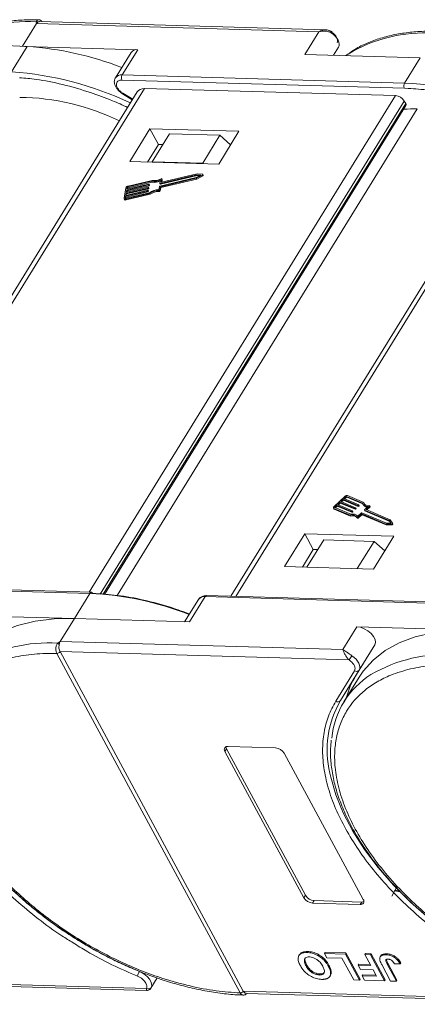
# Model space of a CAD drawing. Header units: millimetres. Extents: x 2552 to 4022, y 535 to 1568.
# Tile 33 of 47: x 3597 to 3636, y 1287 to 1382. Entities that reach past the tile are written whole.
import ezdxf

# ---------------------------------------------------------------- set-up
doc = ezdxf.new("R2010")
doc.units = ezdxf.units.MM

msp = doc.modelspace()

# ---------------------------------------------------------------- linework, layer by layer
at = {"color": 7, "linetype": 'Continuous', "lineweight": 15}
for p, q in [((3597.699, 1379.233), (3599.046, 1381.418)), ((3599.046, 1381.418), (3599.018, 1381.592)), ((3599.046, 1381.418), (3626.233, 1380.637)), ((3626.893, 1380.823), (3599.338, 1381.615)), ((3626.233, 1380.637), (3624.884, 1378.448)), ((3586.936, 1379.758), (3598.145, 1379.212)), ((3598.145, 1379.212), (3596.646, 1376.779)), ((3608.786, 1378.91), (3597.92, 1379.223)), ((3608.138, 1378.639), (3606.638, 1376.206)), ((3607.287, 1376.478), (3608.786, 1378.91)), ((3627.642, 1378.368), (3628.118, 1379.14)), ((3628.118, 1379.14), (3627.643, 1378.368)), ((3624.884, 1378.448), (3635.973, 1378.129)), ((3635.973, 1378.129), (3634.474, 1375.696)), ((3607.273, 1375.983), (3634.46, 1375.201)), ((3634.474, 1375.696), (3607.287, 1376.478)), ((3608.732, 1374.843), (3579.468, 1327.371)), ((3579.941, 1327.357), (3609.421, 1375.178)), ((3609.421, 1375.178), (3633.604, 1374.483)), ((3634.46, 1375.201), (3634.821, 1375.172)), ((3633.604, 1374.483), (3604.125, 1326.662)), ((3605.183, 1326.492), (3634.447, 1373.964)), ((3607.328, 1374.658), (3608.263, 1374.081)), ((3608.297, 1374.136), (3607.362, 1374.712)), ((3618.218, 1326.257), (3647.698, 1374.078)), ((3634.583, 1373.712), (3634.447, 1373.964)), ((3605.46, 1326.47), (3634.583, 1373.712)), ((3605.575, 1326.461), (3634.595, 1373.537)), ((3606.813, 1326.362), (3635.698, 1373.219)), ((3647.009, 1373.742), (3617.745, 1326.271)), ((3609.961, 1371.301), (3608.012, 1368.138)), ((3618.531, 1371.054), (3609.961, 1371.301)), ((3609.961, 1371.301), (3610.776, 1369.792)), ((3616.581, 1367.892), (3618.531, 1371.054)), ((3611.834, 1370.801), (3610.184, 1368.125)), ((3616.69, 1370.662), (3611.834, 1370.801)), ((3615.04, 1367.986), (3616.69, 1370.662)), ((3616.69, 1370.662), (3617.727, 1369.751)), ((3610.776, 1369.792), (3609.726, 1368.089)), ((3611.204, 1369.779), (3610.776, 1369.792)), ((3608.012, 1368.138), (3616.581, 1367.892)), ((3610.184, 1368.125), (3610.18, 1368.076)), ((3615.04, 1367.986), (3610.184, 1368.125)), ((3615.098, 1367.935), (3615.04, 1367.986)), ((3607.834, 1365.693), (3610.111, 1366.233)), ((3610.163, 1366.326), (3607.85, 1365.777)), ((3610.111, 1366.233), (3610.151, 1366.157)), ((3614.413, 1366.606), (3610.899, 1365.774)), ((3610.981, 1366.367), (3610.92, 1366.041)), ((3610.946, 1366.027), (3614.459, 1366.86)), ((3610.971, 1365.71), (3614.421, 1366.528)), ((3610.986, 1365.952), (3614.5, 1366.784)), ((3611.011, 1365.635), (3614.461, 1366.452)), ((3611.053, 1366.153), (3611.109, 1366.459)), ((3614.499, 1366.95), (3611.078, 1366.139)), ((3611.106, 1366.146), (3611.15, 1366.383)), ((3611.148, 1366.4), (3611.107, 1366.475)), ((3611.109, 1366.459), (3611.15, 1366.383)), ((3614.848, 1366.831), (3614.413, 1366.606)), ((3614.421, 1366.528), (3615.013, 1366.833)), ((3614.461, 1366.452), (3614.421, 1366.528)), ((3614.459, 1366.86), (3614.848, 1366.831)), ((3614.459, 1366.86), (3614.5, 1366.784)), ((3614.461, 1366.452), (3615.053, 1366.757)), ((3615.027, 1366.91), (3614.499, 1366.95)), ((3614.5, 1366.784), (3614.725, 1366.767)), ((3615.013, 1366.833), (3615.053, 1366.757)), ((3615.094, 1366.821), (3615.053, 1366.896)), ((3607.651, 1365.609), (3607.464, 1364.597)), ((3607.612, 1364.793), (3609.726, 1365.294)), ((3609.741, 1365.379), (3607.627, 1364.878)), ((3607.666, 1365.089), (3609.78, 1365.59)), ((3609.796, 1365.674), (3607.682, 1365.173)), ((3607.682, 1365.173), (3607.721, 1365.384)), ((3607.707, 1365.013), (3609.821, 1365.514)), ((3607.721, 1365.384), (3609.835, 1365.885)), ((3607.721, 1365.384), (3607.762, 1365.309)), ((3609.851, 1365.969), (3607.737, 1365.468)), ((3607.737, 1365.468), (3607.768, 1365.637)), ((3607.739, 1365.187), (3607.762, 1365.309)), ((3607.762, 1365.309), (3609.876, 1365.809)), ((3607.809, 1365.562), (3607.768, 1365.637)), ((3607.794, 1365.482), (3607.809, 1365.562)), ((3607.834, 1365.693), (3607.875, 1365.618)), ((3607.875, 1365.618), (3610.151, 1366.157)), ((3609.726, 1365.294), (3609.767, 1365.219)), ((3609.759, 1365.322), (3609.767, 1365.364)), ((3609.759, 1365.322), (3609.8, 1365.247)), ((3609.806, 1365.297), (3609.766, 1365.373)), ((3609.767, 1365.364), (3609.807, 1365.289)), ((3609.78, 1365.59), (3609.821, 1365.514)), ((3609.8, 1365.247), (3609.807, 1365.289)), ((3609.814, 1365.618), (3609.821, 1365.66)), ((3609.814, 1365.618), (3609.854, 1365.542)), ((3609.861, 1365.593), (3609.82, 1365.668)), ((3609.821, 1365.66), (3609.862, 1365.584)), ((3609.835, 1365.885), (3609.876, 1365.809)), ((3609.854, 1365.542), (3609.862, 1365.584)), ((3609.868, 1365.913), (3609.876, 1365.955)), ((3609.868, 1365.913), (3609.909, 1365.837)), ((3609.916, 1365.888), (3609.875, 1365.963)), ((3609.876, 1365.955), (3609.917, 1365.88)), ((3609.909, 1365.837), (3609.917, 1365.88)), ((3610.866, 1365.746), (3610.805, 1365.42)), ((3610.82, 1365.326), (3610.86, 1365.251)), ((3610.91, 1365.384), (3610.971, 1365.71)), ((3610.951, 1365.308), (3610.91, 1365.384)), ((3610.921, 1366.033), (3610.962, 1365.957)), ((3610.946, 1366.027), (3610.986, 1365.952)), ((3610.951, 1365.308), (3611.011, 1365.635)), ((3611.011, 1365.635), (3610.971, 1365.71)), ((3611.06, 1366.14), (3611.053, 1366.153)), ((3607.47, 1364.547), (3607.511, 1364.472)), ((3607.58, 1364.625), (3607.612, 1364.793)), ((3607.58, 1364.625), (3607.595, 1364.597)), ((3607.612, 1364.793), (3607.652, 1364.718)), ((3607.615, 1364.512), (3609.928, 1365.06)), ((3607.656, 1364.436), (3607.615, 1364.512)), ((3607.627, 1364.878), (3607.666, 1365.089)), ((3607.63, 1364.596), (3607.652, 1364.718)), ((3609.908, 1365.136), (3607.631, 1364.596)), ((3607.652, 1364.718), (3609.767, 1365.219)), ((3607.656, 1364.436), (3609.969, 1364.984)), ((3607.666, 1365.089), (3607.707, 1365.013)), ((3607.684, 1364.891), (3607.707, 1365.013)), ((3609.969, 1364.984), (3609.928, 1365.06)), ((3628.726, 1335.896), (3627.68, 1334.908)), ((3630.432, 1335.238), (3628.888, 1335.887)), ((3628.888, 1335.887), (3628.929, 1335.812)), ((3630.544, 1335.31), (3628.975, 1335.969)), ((3627.934, 1335.039), (3627.759, 1334.875)), ((3627.8, 1334.799), (3627.974, 1334.964)), ((3629.367, 1334.436), (3627.934, 1335.039)), ((3627.974, 1334.964), (3627.934, 1335.039)), ((3627.974, 1334.964), (3629.408, 1334.361)), ((3628.239, 1335.328), (3628.021, 1335.122)), ((3628.021, 1335.122), (3629.454, 1334.519)), ((3628.104, 1335.087), (3628.279, 1335.252)), ((3629.672, 1334.725), (3628.239, 1335.328)), ((3628.279, 1335.252), (3628.239, 1335.328)), ((3628.279, 1335.252), (3629.713, 1334.649)), ((3628.544, 1335.616), (3628.326, 1335.41)), ((3628.326, 1335.41), (3629.759, 1334.807)), ((3628.409, 1335.375), (3628.584, 1335.54)), ((3629.977, 1335.013), (3628.544, 1335.616)), ((3628.584, 1335.54), (3628.544, 1335.616)), ((3628.584, 1335.54), (3630.018, 1334.937)), ((3628.805, 1335.863), (3628.631, 1335.698)), ((3628.631, 1335.698), (3630.064, 1335.095)), ((3628.714, 1335.663), (3628.846, 1335.787)), ((3628.846, 1335.787), (3628.805, 1335.863)), ((3628.929, 1335.812), (3630.456, 1335.17)), ((3630.018, 1334.937), (3629.977, 1335.013)), ((3630.062, 1335.066), (3630.019, 1335.025)), ((3630.06, 1334.95), (3630.019, 1335.025)), ((3630.06, 1334.95), (3630.103, 1334.991)), ((3630.103, 1334.991), (3630.062, 1335.066)), ((3630.111, 1335.014), (3630.071, 1335.09)), ((3630.466, 1335.15), (3630.506, 1335.075)), ((3630.585, 1335.234), (3630.544, 1335.31)), ((3630.601, 1335.174), (3630.585, 1335.234)), ((3630.762, 1334.623), (3631.099, 1334.942)), ((3631.099, 1334.942), (3631.14, 1334.866)), ((3631.156, 1334.913), (3631.116, 1334.989)), ((3627.63, 1334.767), (3627.671, 1334.692)), ((3627.668, 1334.735), (3629.237, 1334.075)), ((3627.709, 1334.659), (3627.668, 1334.735)), ((3627.709, 1334.659), (3629.277, 1333.999)), ((3627.755, 1334.817), (3629.299, 1334.168)), ((3627.759, 1334.875), (3627.8, 1334.799)), ((3629.277, 1333.999), (3629.237, 1334.075)), ((3629.408, 1334.361), (3629.367, 1334.436)), ((3629.452, 1334.49), (3629.409, 1334.449)), ((3629.409, 1334.449), (3629.45, 1334.373)), ((3629.45, 1334.373), (3629.493, 1334.414)), ((3629.493, 1334.414), (3629.452, 1334.49)), ((3629.501, 1334.438), (3629.461, 1334.513)), ((3629.713, 1334.649), (3629.672, 1334.725)), ((3629.757, 1334.778), (3629.714, 1334.737)), ((3629.755, 1334.661), (3629.714, 1334.737)), ((3629.755, 1334.661), (3629.798, 1334.703)), ((3629.798, 1334.703), (3629.757, 1334.778)), ((3629.806, 1334.726), (3629.766, 1334.801)), ((3629.976, 1333.988), (3630.313, 1334.307)), ((3629.989, 1333.893), (3630.304, 1334.191)), ((3630.03, 1333.818), (3630.345, 1334.116)), ((3630.345, 1334.116), (3630.304, 1334.191)), ((3630.346, 1334.203), (3632.666, 1333.228)), ((3630.387, 1334.128), (3630.346, 1334.203)), ((3630.354, 1334.319), (3632.737, 1333.317)), ((3630.387, 1334.128), (3632.707, 1333.152)), ((3630.609, 1334.571), (3630.65, 1334.496)), ((3632.998, 1333.564), (3630.616, 1334.566)), ((3630.656, 1334.49), (3630.616, 1334.566)), ((3630.618, 1334.595), (3630.954, 1334.913)), ((3630.656, 1334.49), (3633.039, 1333.488)), ((3633.102, 1333.639), (3630.762, 1334.623)), ((3630.845, 1334.588), (3631.14, 1334.866)), ((3629.893, 1333.879), (3629.934, 1333.804)), ((3630.03, 1333.818), (3629.989, 1333.893)), ((3632.666, 1333.228), (3633.223, 1333.236)), ((3632.707, 1333.152), (3632.666, 1333.228)), ((3632.707, 1333.152), (3633.264, 1333.16)), ((3632.737, 1333.317), (3633.147, 1333.323)), ((3633.147, 1333.323), (3632.998, 1333.564)), ((3633.039, 1333.488), (3632.998, 1333.564)), ((3633.039, 1333.488), (3633.141, 1333.323)), ((3633.304, 1333.312), (3633.102, 1333.639)), ((3633.223, 1333.236), (3633.264, 1333.16)), ((3633.345, 1333.235), (3633.304, 1333.311)), ((3624.875, 1332.301), (3622.925, 1329.138)), ((3633.444, 1332.054), (3624.875, 1332.301)), ((3624.875, 1332.301), (3625.689, 1330.792)), ((3626.687, 1331.704), (3625.068, 1329.077)), ((3626.687, 1331.704), (3631.543, 1331.564)), ((3629.924, 1328.937), (3631.543, 1331.564)), ((3631.495, 1328.892), (3633.444, 1332.054)), ((3631.543, 1331.564), (3632.58, 1330.653)), ((3624.639, 1329.089), (3625.689, 1330.792)), ((3625.689, 1330.792), (3626.117, 1330.779)), ((3622.925, 1329.138), (3631.495, 1328.892)), ((3604.328, 1326.656), (3577.141, 1327.438)), ((3576.995, 1327.34), (3604.182, 1326.558)), ((3604.182, 1326.558), (3602.683, 1324.125)), ((3614.623, 1325.968), (3613.299, 1323.82)), ((3613.773, 1323.807), (3615.272, 1326.239)), ((3615.272, 1326.239), (3642.459, 1325.458)), ((3642.605, 1325.556), (3615.418, 1326.338)), ((3602.683, 1324.125), (3591.593, 1324.444)), ((3601.333, 1321.936), (3602.683, 1324.125)), ((3602.683, 1324.125), (3613.773, 1323.807)), ((3629.87, 1323.344), (3628.52, 1321.155)), ((3640.96, 1323.025), (3629.87, 1323.344)), ((3601.095, 1321.769), (3601.333, 1321.936)), ((3628.52, 1321.155), (3601.333, 1321.936)), ((3601, 1320.781), (3600.999, 1320.783)), ((3618.642, 1288.086), (3601, 1320.781)), ((3601.305, 1320.947), (3629.13, 1320.147)), ((3601.305, 1320.946), (3618.947, 1288.251)), ((3631.604, 1321.603), (3629.792, 1318.662)), ((3630.105, 1319.171), (3631.604, 1321.603)), ((3627.844, 1316.17), (3629.657, 1319.111)), ((3628.292, 1316.23), (3630.105, 1319.171)), ((3628.292, 1316.23), (3629.792, 1318.662)), ((3630.09, 1318.479), (3628.636, 1316.12)), ((3617.331, 1311.572), (3617.181, 1311.329)), ((3624.78, 1297.244), (3617.181, 1311.329)), ((3617.331, 1311.572), (3624.93, 1297.487)), ((3617.48, 1311.815), (3622.051, 1311.684)), ((3622.894, 1311.164), (3630.493, 1297.08)), ((3633.995, 1297.89), (3633.564, 1297.986)), ((3624.93, 1297.487), (3624.78, 1297.244)), ((3634.036, 1297.815), (3633.533, 1297.926)), ((3625.773, 1296.968), (3625.623, 1296.725)), ((3630.194, 1296.593), (3625.623, 1296.725)), ((3625.773, 1296.968), (3630.343, 1296.836)), ((3630.343, 1296.836), (3630.194, 1296.593)), ((3624.36, 1291.771), (3624.3, 1291.674)), ((3625.148, 1292.065), (3625.088, 1291.968)), ((3626.757, 1291.888), (3626.817, 1291.986)), ((3626.757, 1291.888), (3626.984, 1291.469)), ((3628.772, 1291.83), (3626.757, 1291.888)), ((3626.817, 1291.986), (3628.832, 1291.928)), ((3626.984, 1291.469), (3628.448, 1291.427)), ((3628.448, 1291.427), (3629.579, 1289.331)), ((3628.832, 1291.928), (3628.772, 1291.83)), ((3630.129, 1289.315), (3628.772, 1291.83)), ((3628.832, 1291.928), (3630.189, 1289.413)), ((3630.639, 1291.777), (3630.699, 1291.874)), ((3630.639, 1291.777), (3631.213, 1290.713)), ((3631.189, 1291.761), (3630.639, 1291.777)), ((3630.699, 1291.874), (3631.249, 1291.858)), ((3631.249, 1291.858), (3631.189, 1291.761)), ((3632.546, 1289.246), (3631.189, 1291.761)), ((3631.249, 1291.858), (3632.606, 1289.343)), ((3632.18, 1291.643), (3632.12, 1291.546)), ((3632.766, 1291.846), (3632.706, 1291.749)), ((3625.047, 1290.79), (3624.987, 1290.693)), ((3627.135, 1290.654), (3627.195, 1290.752)), ((3630.005, 1290.747), (3630.065, 1290.845)), ((3630.005, 1290.747), (3630.231, 1290.328)), ((3631.213, 1290.713), (3630.005, 1290.747)), ((3630.065, 1290.845), (3631.159, 1290.813)), ((3632.276, 1290.814), (3633.132, 1289.229)), ((3632.803, 1290.841), (3632.863, 1290.938)), ((3633.681, 1289.213), (3632.803, 1290.841)), ((3632.863, 1290.938), (3633.741, 1289.31)), ((3633.509, 1290.869), (3634.041, 1290.885)), ((3634.041, 1290.885), (3634.101, 1290.983)), ((3610.06, 1288.547), (3610.661, 1289.521)), ((3626.255, 1289.808), (3626.315, 1289.905)), ((3627.273, 1289.678), (3627.333, 1289.776)), ((3627.412, 1290.116), (3627.352, 1290.019)), ((3630.231, 1290.328), (3631.44, 1290.293)), ((3630.379, 1289.721), (3630.439, 1289.818)), ((3630.379, 1289.721), (3630.605, 1289.302)), ((3631.77, 1289.681), (3630.379, 1289.721)), ((3630.439, 1289.818), (3631.716, 1289.781)), ((3631.44, 1290.293), (3631.77, 1289.681)), ((3609.629, 1288.518), (3580.67, 1289.35)), ((3580.95, 1289.137), (3609.638, 1288.313)), ((3629.579, 1289.331), (3630.129, 1289.315)), ((3630.129, 1289.315), (3630.189, 1289.413)), ((3630.605, 1289.302), (3632.546, 1289.246)), ((3632.546, 1289.246), (3632.606, 1289.343)), ((3633.132, 1289.229), (3633.681, 1289.213)), ((3633.741, 1289.31), (3633.681, 1289.213)), ((3618.642, 1288.085), (3618.642, 1288.086)), ((3618.947, 1288.251), (3618.947, 1288.25)), ((3647.906, 1287.418), (3618.947, 1288.25)), ((3619.227, 1288.037), (3647.915, 1287.212))]:
    msp.add_line(p, q, dxfattribs=at)
at = {"color": 7, "linetype": 'Continuous', "lineweight": 15, "flags": 128}
for points in [[(3628.118, 1379.14), (3628.176, 1379.282), (3628.19, 1379.446), (3628.159, 1379.625), (3628.083, 1379.813), (3627.966, 1380.004), (3627.812, 1380.189), (3627.627, 1380.364), (3627.416, 1380.52)], [(3629.057, 1378.492), (3629.021, 1378.469), (3628.826, 1378.334)], [(3607.362, 1374.712), (3607.344, 1374.683), (3607.333, 1374.665), (3607.328, 1374.658), (3607.328, 1374.658)], [(3611.033, 1366.477), (3611.047, 1366.483), (3611.062, 1366.488), (3611.076, 1366.489), (3611.089, 1366.488), (3611.099, 1366.484), (3611.106, 1366.477), (3611.109, 1366.469), (3611.109, 1366.459)], [(3611.15, 1366.383), (3611.15, 1366.393), (3611.148, 1366.4)], [(3615.027, 1366.91), (3615.04, 1366.907), (3615.05, 1366.901), (3615.055, 1366.891), (3615.055, 1366.88), (3615.051, 1366.867), (3615.041, 1366.854), (3615.028, 1366.842), (3615.013, 1366.833)], [(3615.053, 1366.757), (3615.069, 1366.767), (3615.082, 1366.779), (3615.091, 1366.792), (3615.096, 1366.804), (3615.096, 1366.816), (3615.094, 1366.821)], [(3609.767, 1365.364), (3609.767, 1365.368), (3609.766, 1365.372), (3609.764, 1365.375), (3609.761, 1365.377), (3609.757, 1365.379), (3609.752, 1365.38), (3609.747, 1365.38), (3609.741, 1365.379)], [(3609.821, 1365.66), (3609.822, 1365.664), (3609.821, 1365.667), (3609.819, 1365.67), (3609.816, 1365.673), (3609.812, 1365.674), (3609.807, 1365.675), (3609.802, 1365.675), (3609.796, 1365.674)], [(3609.876, 1365.955), (3609.876, 1365.959), (3609.875, 1365.963), (3609.873, 1365.966), (3609.87, 1365.968), (3609.866, 1365.97), (3609.862, 1365.97), (3609.856, 1365.97), (3609.851, 1365.969)], [(3610.92, 1366.041), (3610.92, 1366.037), (3610.921, 1366.034), (3610.923, 1366.031), (3610.926, 1366.028), (3610.93, 1366.027), (3610.935, 1366.026), (3610.94, 1366.026), (3610.946, 1366.027)], [(3611.078, 1366.139), (3611.072, 1366.138), (3611.067, 1366.138), (3611.062, 1366.139), (3611.058, 1366.14), (3611.055, 1366.143), (3611.053, 1366.146), (3611.052, 1366.149), (3611.053, 1366.153)], [(3607.615, 1364.512), (3607.582, 1364.506), (3607.55, 1364.506), (3607.522, 1364.51), (3607.498, 1364.52), (3607.48, 1364.534), (3607.468, 1364.552), (3607.463, 1364.573), (3607.464, 1364.597)], [(3607.631, 1364.596), (3607.62, 1364.594), (3607.609, 1364.594), (3607.6, 1364.596), (3607.592, 1364.599), (3607.586, 1364.603), (3607.582, 1364.609), (3607.58, 1364.617), (3607.58, 1364.625)], [(3630.064, 1335.095), (3630.068, 1335.093), (3630.07, 1335.09), (3630.072, 1335.087), (3630.072, 1335.083), (3630.071, 1335.079), (3630.069, 1335.075), (3630.066, 1335.07), (3630.062, 1335.066)], [(3631.082, 1335.003), (3631.095, 1335.002), (3631.105, 1334.998), (3631.113, 1334.992), (3631.117, 1334.984), (3631.118, 1334.974), (3631.115, 1334.964), (3631.109, 1334.952), (3631.099, 1334.942)], [(3627.668, 1334.735), (3627.648, 1334.747), (3627.633, 1334.763), (3627.624, 1334.783), (3627.623, 1334.806), (3627.628, 1334.831), (3627.639, 1334.857), (3627.657, 1334.883), (3627.68, 1334.908)], [(3627.759, 1334.875), (3627.752, 1334.866), (3627.746, 1334.858), (3627.742, 1334.849), (3627.74, 1334.841), (3627.741, 1334.833), (3627.744, 1334.826), (3627.748, 1334.821), (3627.755, 1334.817)], [(3629.454, 1334.519), (3629.458, 1334.517), (3629.46, 1334.514), (3629.462, 1334.511), (3629.462, 1334.507), (3629.461, 1334.503), (3629.459, 1334.498), (3629.456, 1334.494), (3629.452, 1334.49)], [(3629.759, 1334.807), (3629.763, 1334.805), (3629.765, 1334.802), (3629.767, 1334.799), (3629.767, 1334.795), (3629.766, 1334.791), (3629.764, 1334.787), (3629.761, 1334.782), (3629.757, 1334.778)], [(3630.616, 1334.566), (3630.612, 1334.568), (3630.61, 1334.571), (3630.608, 1334.574), (3630.608, 1334.578), (3630.609, 1334.582), (3630.611, 1334.586), (3630.614, 1334.591), (3630.618, 1334.595)], [(3631.14, 1334.866), (3631.149, 1334.877), (3631.156, 1334.888), (3631.159, 1334.899), (3631.158, 1334.909), (3631.156, 1334.913)], [(3629.989, 1333.893), (3629.977, 1333.883), (3629.963, 1333.875), (3629.949, 1333.869), (3629.934, 1333.866), (3629.92, 1333.866), (3629.908, 1333.868), (3629.899, 1333.873), (3629.893, 1333.88)], [(3629.934, 1333.804), (3629.94, 1333.797), (3629.949, 1333.792), (3629.961, 1333.79), (3629.975, 1333.791), (3629.989, 1333.794), (3630.004, 1333.8), (3630.018, 1333.808), (3630.03, 1333.818)], [(3633.304, 1333.312), (3633.307, 1333.301), (3633.305, 1333.289), (3633.298, 1333.276), (3633.288, 1333.264), (3633.273, 1333.252), (3633.257, 1333.244), (3633.24, 1333.238), (3633.223, 1333.236)], [(3633.264, 1333.16), (3633.281, 1333.163), (3633.298, 1333.168), (3633.314, 1333.177), (3633.328, 1333.188), (3633.339, 1333.201), (3633.346, 1333.214), (3633.347, 1333.226), (3633.345, 1333.235)], [(3591.814, 1319.58), (3592.212, 1320.165), (3593.17, 1321.23), (3594.332, 1322.143), (3595.685, 1322.892), (3597.214, 1323.471), (3598.902, 1323.872), (3600.732, 1324.091), (3602.683, 1324.125)], [(3631.604, 1321.603), (3631.676, 1321.835), (3631.639, 1322.109), (3631.496, 1322.404), (3631.26, 1322.692), (3630.951, 1322.951), (3630.596, 1323.156), (3630.225, 1323.291), (3629.87, 1323.344)], [(3630.09, 1318.479), (3630.489, 1319.065), (3631.447, 1320.13), (3632.609, 1321.042), (3633.961, 1321.792), (3635.49, 1322.37), (3637.179, 1322.771), (3639.009, 1322.99), (3640.96, 1323.025)], [(3629.403, 1320.551), (3629.614, 1320.395), (3629.799, 1320.22), (3629.953, 1320.035), (3630.07, 1319.844), (3630.146, 1319.656), (3630.177, 1319.477), (3630.163, 1319.313), (3630.105, 1319.171)], [(3608.947, 1290.147), (3606.751, 1291.125), (3604.592, 1292.247), (3602.493, 1293.503), (3600.477, 1294.878), (3598.564, 1296.359), (3596.774, 1297.929), (3595.127, 1299.572), (3593.641, 1301.271), (3592.33, 1303.008), (3591.208, 1304.764), (3590.288, 1306.52), (3589.579, 1308.259), (3589.089, 1309.962), (3589.009, 1310.343)], [(3647.224, 1289.047), (3645.028, 1290.024), (3642.869, 1291.147), (3640.77, 1292.402), (3638.754, 1293.778), (3636.84, 1295.258), (3635.051, 1296.829), (3633.404, 1298.472), (3631.918, 1300.171), (3630.607, 1301.907), (3629.485, 1303.663), (3628.565, 1305.42), (3627.856, 1307.159), (3627.366, 1308.862), (3627.286, 1309.243)], [(3633.687, 1298.243), (3633.582, 1298.022), (3633.237, 1297.401)], [(3608.947, 1290.147), (3609.226, 1290.011), (3609.487, 1289.838), (3609.717, 1289.637), (3609.905, 1289.418), (3610.04, 1289.193), (3610.117, 1288.972), (3610.131, 1288.767), (3610.082, 1288.587)]]:
    msp.add_lwpolyline(points, dxfattribs=at)
at = {"color": 7, "linetype": 'Continuous', "lineweight": 15}
for centre, radius, start, end in [((3598.083, 1367.473), 14.15, 86.21226, 121.07297), ((3599.115, 1381.302), 0.306, 69.74741, 108.5156), ((3626.888, 1380.896), 0.647, 324.5742, 337.63278), ((3636.36, 1366.373), 14.15, 86.21226, 121.07297), ((3596.213, 1348.984), 30.29, 68.63829, 86.34175), ((3608.69, 1378.229), 0.688, 81.96358, 143.42725), ((3594.397, 1344.893), 31.965, 64.65808, 85.9657), ((3607.191, 1375.795), 0.69, 82.00241, 143.0234), ((3607.757, 1376.217), 0.538, 150.95613, 205.74517), ((3634.944, 1375.435), 0.538, 150.95613, 205.74517), ((3632.825, 1344.272), 31.467, 64.53337, 86.99672), ((3597.207, 1351.918), 22.403, 64.03209, 89.45086), ((3633.525, 1373.41), 1.076, 30.95613, 85.74517), ((3636.639, 1312.731), 60.495, 90.89067, 92.14196), ((3634.441, 1373.614), 0.173, 333.36398, 34.64949), ((3610.354, 1367.536), 1.326, 259.41771, 298.19154), ((3610.394, 1367.437), 1.302, 259.26079, 295.83746), ((3610.409, 1367.488), 1.188, 258.0397, 301.68332), ((3607.897, 1365.52), 0.262, 100.47925, 160.04254), ((3607.85, 1365.607), 0.0872, 100.47925, 160.04254), ((3607.891, 1365.532), 0.0872, 100.47925, 160.04254), ((3609.718, 1365.337), 0.0436, 280.47925, 340.04254), ((3609.773, 1365.632), 0.0436, 280.47925, 340.04254), ((3609.796, 1365.292), 0.0121, 347.28267, 27.51386), ((3609.813, 1365.557), 0.0436, 280.47925, 340.04254), ((3609.827, 1365.928), 0.0436, 280.47925, 340.04254), ((3609.85, 1365.587), 0.0121, 347.28267, 27.51386), ((3609.868, 1365.852), 0.0436, 280.47925, 340.04254), ((3610.823, 1363.804), 1.616, 90.62184, 124.50109), ((3609.905, 1365.882), 0.0121, 347.28267, 27.51386), ((3610.747, 1363.945), 1.383, 86.96732, 126.27921), ((3610.826, 1365.415), 0.0895, 265.73675, 339.43857), ((3610.867, 1365.34), 0.0895, 265.73675, 339.43857), ((3610.907, 1365.731), 0.0436, 100.47925, 160.04254), ((3610.978, 1365.971), 0.021, 219.90183, 292.51357), ((3607.608, 1364.553), 0.126, 219.90183, 292.51357), ((3609.759, 1365.262), 0.0436, 280.47925, 340.04254), ((3610.787, 1363.87), 1.383, 86.96732, 126.27921), ((3628.915, 1335.715), 0.262, 76.65876, 136.22204), ((3628.868, 1335.802), 0.0872, 76.65876, 136.22204), ((3628.909, 1335.727), 0.0872, 76.65876, 136.22204), ((3629.987, 1335.055), 0.0436, 256.65876, 316.22204), ((3630.028, 1334.98), 0.0436, 256.65876, 316.22204), ((3630.091, 1335.008), 0.021, 304.18773, 16.79947), ((3630.899, 1335.407), 0.497, 199.88446, 276.34019), ((3630.921, 1335.336), 0.49, 212.19031, 265.68863), ((3630.981, 1335.451), 0.459, 197.87163, 282.66726), ((3627.734, 1334.727), 0.0725, 209.18743, 249.41863), ((3629.429, 1333.519), 0.588, 37.86047, 109.03364), ((3629.469, 1333.443), 0.588, 37.86047, 109.03364), ((3629.484, 1333.499), 0.693, 44.85727, 105.46591), ((3629.377, 1334.479), 0.0436, 256.65876, 316.22204), ((3629.418, 1334.403), 0.0436, 256.65876, 316.22204), ((3629.481, 1334.432), 0.021, 304.18773, 16.79947), ((3629.682, 1334.767), 0.0436, 256.65876, 316.22204), ((3629.723, 1334.692), 0.0436, 256.65876, 316.22204), ((3629.786, 1334.72), 0.021, 304.18773, 16.79947), ((3630.336, 1334.161), 0.0436, 76.65876, 136.22204), ((3630.344, 1334.276), 0.0436, 76.65876, 136.22204), ((3630.377, 1334.085), 0.0436, 76.65876, 136.22204), ((3630.66, 1334.502), 0.0121, 209.18743, 249.41863), ((3604.34, 1326.481), 0.176, 94.04353, 153.96822), ((3602.753, 1296.453), 30.139, 68.6387, 87.2827), ((3604.308, 1326.485), 0.173, 22.0518, 83.33731), ((3615.176, 1325.558), 0.688, 81.96358, 143.42725), ((3615.43, 1326.162), 0.176, 94.04353, 153.96822), ((3600.233, 1307.304), 14.491, 86.59204, 120.13559), ((3600.7, 1321.232), 0.667, 38.2755, 53.68319), ((3600.993, 1321.16), 0.378, 270.93814, 325.57), ((3600.994, 1321.158), 0.377, 270.96032, 325.74097), ((3624.212, 1323.75), 6.098, 323.77082, 328.35685), ((3638.51, 1306.204), 14.491, 86.59204, 120.13559), ((3629.85, 1319.369), 0.323, 233.16695, 321.99372), ((3635.633, 1311.806), 8.207, 122.40058, 174.33401), ((3636.772, 1314.384), 8.187, 148.49752, 165.16287), ((3636.614, 1311.465), 9.59, 150.2055, 193.3954), ((3628.038, 1316.428), 0.323, 233.16695, 321.99372), ((3617.423, 1311.515), 0.306, 79.14736, 217.56468), ((3617.715, 1311.798), 0.446, 182.64256, 210.45521), ((3621.971, 1310.611), 1.076, 30.95613, 85.74517), ((3625.703, 1297.797), 1.076, 210.95613, 265.74517), ((3625.853, 1298.041), 1.076, 210.95613, 265.74517), ((3630.251, 1296.893), 0.306, 259.14736, 37.56468), ((3630.373, 1297.281), 0.446, 266.24921, 294.05501), ((3610.016, 1289.492), 1.254, 148.485, 171.00747), ((3609.819, 1288.794), 0.335, 235.49296, 321.92989), ((3618.635, 1288.463), 0.377, 270.96032, 325.74097), ((3618.636, 1288.461), 0.376, 270.98033, 325.91135)]:
    msp.add_arc(centre, radius, start, end, dxfattribs=at)
msp.add_ellipse((3609.964, 1374.172), major_axis=(-1.256, 0.627), ratio=0.628473, start_param=5.441514, end_param=6.226831, dxfattribs=at)
for points, knots in [([(3599.251, 1381.776), (3598.98, 1381.784), (3598.173, 1381.807), (3596.897, 1381.719), (3595.43, 1381.515), (3594.041, 1381.184), (3592.746, 1380.726), (3591.698, 1380.24), (3591.137, 1379.859), (3590.929, 1379.718)], [0, 0, 0, 0, 0.082191, 0.244093, 0.406945, 0.570776, 0.735755, 0.902211, 1, 1, 1, 1]), ([(3599.018, 1381.592), (3599.026, 1381.618), (3599.043, 1381.676), (3599.097, 1381.741), (3599.166, 1381.779), (3599.22, 1381.798), (3599.249, 1381.789), (3599.252, 1381.788)], [0, 0, 0, 0, 0.217347, 0.475155, 0.716424, 0.972067, 1, 1, 1, 1]), ([(3599.338, 1381.606), (3599.307, 1381.608), (3599.268, 1381.611), (3599.23, 1381.593), (3599.221, 1381.589)], [0, 0, 0, 0, 0.778572, 1, 1, 1, 1]), ([(3599.575, 1381.608), (3599.569, 1381.616), (3599.539, 1381.662), (3599.463, 1381.721), (3599.355, 1381.778), (3599.281, 1381.786), (3599.244, 1381.79)], [0, 0, 0, 0, 0.065262, 0.374079, 0.686602, 1, 1, 1, 1]), ([(3626.233, 1380.637), (3626.334, 1380.688), (3626.536, 1380.791), (3626.869, 1380.84), (3627.192, 1380.793), (3627.363, 1380.663), (3627.443, 1380.602)], [0, 0, 0, 0, 0.251519, 0.501784, 0.765632, 1, 1, 1, 1]), ([(3627.416, 1380.52), (3627.333, 1380.564), (3627.151, 1380.661), (3626.737, 1380.731), (3626.431, 1380.674), (3626.233, 1380.637)], [0, 0, 0, 0, 0.227063, 0.501587, 1, 1, 1, 1]), ([(3627.487, 1380.649), (3627.369, 1380.708), (3627.18, 1380.803), (3626.972, 1380.818), (3626.894, 1380.823)], [0, 0, 0, 0, 0.623427, 1, 1, 1, 1]), ([(3637.528, 1380.675), (3637.256, 1380.683), (3636.45, 1380.707), (3635.174, 1380.619), (3633.707, 1380.415), (3632.318, 1380.084), (3631.022, 1379.625), (3629.975, 1379.14), (3629.414, 1378.758), (3629.206, 1378.617)], [0, 0, 0, 0, 0.082191, 0.244093, 0.406945, 0.570776, 0.735755, 0.902211, 1, 1, 1, 1]), ([(3597.407, 1376.207), (3597.936, 1376.164), (3599.278, 1376.053), (3601.574, 1375.583), (3604.038, 1374.874), (3606.138, 1374.112), (3607.324, 1373.573), (3607.813, 1373.351)], [0, 0, 0, 0, 0.160994, 0.40814, 0.662248, 0.860875, 1, 1, 1, 1]), ([(3606.649, 1376.204), (3606.635, 1376.188), (3606.545, 1376.083), (3606.512, 1375.806), (3606.576, 1375.487), (3606.728, 1375.21), (3606.953, 1374.926), (3607.183, 1374.761), (3607.328, 1374.658)], [0, 0, 0, 0, 0.037615, 0.241517, 0.451999, 0.598171, 0.747954, 1, 1, 1, 1]), ([(3607.362, 1374.712), (3607.278, 1374.769), (3607.108, 1374.886), (3606.907, 1375.104), (3606.773, 1375.33), (3606.719, 1375.544), (3606.745, 1375.732), (3606.853, 1375.878), (3607.032, 1375.972), (3607.194, 1375.979), (3607.273, 1375.983)], [0, 0, 0, 0, 0.12225, 0.25, 0.37775, 0.5, 0.62225, 0.75, 0.87775, 1, 1, 1, 1]), ([(3634.821, 1375.172), (3635.481, 1375.132), (3636.946, 1375.044), (3639.37, 1374.596), (3641.828, 1373.93), (3644.091, 1373.14), (3645.443, 1372.546), (3646.095, 1372.259)], [0, 0, 0, 0, 0.1865637, 0.4136768, 0.6471866, 0.8297137, 1, 1, 1, 1]), ([(3613.764, 1324.574), (3613.188, 1324.786), (3611.712, 1325.327), (3609.378, 1325.941), (3606.83, 1326.412), (3605.247, 1326.504), (3604.468, 1326.55)], [0, 0, 0, 0, 0.180169, 0.461291, 0.734758, 1, 1, 1, 1]), ([(3615.42, 1326.331), (3615.393, 1326.334), (3615.263, 1326.347), (3615.043, 1326.298), (3614.782, 1326.181), (3614.678, 1326.029), (3614.631, 1325.961)], [0, 0, 0, 0, 0.07976, 0.393066, 0.724539, 1, 1, 1, 1]), ([(3600.999, 1320.783), (3600.977, 1320.832), (3600.936, 1320.921), (3600.901, 1321.094), (3600.893, 1321.263), (3600.914, 1321.426), (3600.955, 1321.561), (3601.013, 1321.679), (3601.069, 1321.741), (3601.095, 1321.769)], [0, 0, 0, 0, 0.171846, 0.312445, 0.499101, 0.629839, 0.757504, 0.889024, 1, 1, 1, 1]), ([(3618.642, 1288.086), (3617.875, 1288.138), (3616.319, 1288.244), (3613.819, 1288.719), (3611.411, 1289.385), (3609.153, 1290.195), (3607.084, 1291.086), (3605.029, 1292.12), (3602.344, 1293.679), (3599.811, 1295.467), (3597.521, 1297.416), (3595.798, 1299.075), (3594.136, 1300.934), (3592.626, 1302.957), (3591.408, 1304.963), (3590.466, 1306.961), (3589.805, 1308.96), (3589.483, 1310.78), (3589.44, 1312.391), (3589.61, 1313.795), (3589.99, 1315.112), (3590.781, 1316.729), (3591.976, 1318.094), (3593.525, 1319.16), (3594.964, 1319.864), (3596.719, 1320.411), (3598.777, 1320.755), (3600.267, 1320.772), (3601, 1320.781)], [0, 0, 0, 0, 0.038862, 0.078912, 0.120068, 0.152227, 0.184382, 0.217215, 0.250043, 0.315618, 0.347778, 0.379932, 0.421093, 0.461142, 0.5, 0.538863, 0.578912, 0.620068, 0.652227, 0.684382, 0.717215, 0.750043, 0.815618, 0.847778, 0.879932, 0.921093, 0.96114, 1, 1, 1, 1]), ([(3601.223, 1321.645), (3601.212, 1321.568), (3601.19, 1321.413), (3601.216, 1321.177), (3601.264, 1321.026), (3601.299, 1320.958), (3601.305, 1320.947)], [0, 0, 0, 0, 0.313343, 0.6267, 0.940056, 1, 1, 1, 1]), ([(3601.305, 1320.947), (3601.305, 1320.946), (3601.305, 1320.946), (3601.305, 1320.946), (3601.305, 1320.946), (3601.305, 1320.946)], [0, 0, 0, 0, 0.384665, 0.692332, 1, 1, 1, 1]), ([(3628.52, 1321.155), (3628.648, 1321.078), (3628.845, 1320.959), (3629.157, 1320.723), (3629.326, 1320.605), (3629.403, 1320.551)], [0, 0, 0, 0, 0.498413, 0.772928, 1, 1, 1, 1]), ([(3629.13, 1320.147), (3629.06, 1320.224), (3628.91, 1320.389), (3628.738, 1320.679), (3628.602, 1320.951), (3628.547, 1321.087), (3628.52, 1321.155)], [0, 0, 0, 0, 0.234359, 0.498216, 0.748481, 1, 1, 1, 1]), ([(3656.919, 1286.986), (3656.152, 1287.038), (3654.596, 1287.143), (3652.096, 1287.618), (3649.687, 1288.284), (3647.43, 1289.095), (3645.36, 1289.986), (3643.306, 1291.02), (3640.621, 1292.579), (3638.088, 1294.367), (3635.798, 1296.315), (3634.075, 1297.975), (3632.412, 1299.834), (3630.903, 1301.857), (3629.685, 1303.863), (3628.743, 1305.861), (3628.082, 1307.86), (3627.76, 1309.68), (3627.717, 1311.291), (3627.887, 1312.694), (3628.267, 1314.012), (3629.057, 1315.629), (3630.252, 1316.993), (3631.802, 1318.059), (3633.241, 1318.764), (3634.996, 1319.31), (3637.054, 1319.654), (3638.543, 1319.672), (3639.277, 1319.681)], [0, 0, 0, 0, 0.038862, 0.078912, 0.1200677, 0.1522272, 0.1843815, 0.2172151, 0.2500433, 0.3156185, 0.347778, 0.3799323, 0.4210926, 0.4611415, 0.5, 0.5388632, 0.578912, 0.6200677, 0.6522272, 0.6843815, 0.7172151, 0.7500433, 0.8156185, 0.847778, 0.8799323, 0.9210926, 0.9611404, 1, 1, 1, 1]), ([(3628.942, 1303.615), (3628.591, 1304.275), (3627.881, 1305.611), (3627.152, 1307.6), (3626.69, 1309.552), (3626.531, 1311.422), (3626.675, 1313.162), (3627.086, 1314.768), (3627.592, 1315.703), (3627.844, 1316.17)], [0, 0, 0, 0, 0.140659, 0.284672, 0.42968, 0.574689, 0.718702, 0.859346, 1, 1, 1, 1]), ([(3589.145, 1313.519), (3589.114, 1313.251), (3589.03, 1312.533), (3589.095, 1311.298), (3589.318, 1309.834), (3589.722, 1308.334), (3590.291, 1306.813), (3591.022, 1305.284), (3591.905, 1303.76), (3592.93, 1302.253), (3594.084, 1300.778), (3595.348, 1299.353), (3596.693, 1298.003), (3598.07, 1296.76), (3599.339, 1295.722), (3600.514, 1294.837), (3601.703, 1293.997), (3602.577, 1293.443), (3603.061, 1293.137)], [0, 0, 0, 0, 0.04157, 0.111425, 0.181343, 0.251234, 0.321027, 0.390661, 0.460062, 0.529153, 0.597797, 0.665722, 0.732344, 0.796145, 0.855223, 0.897404, 0.943271, 1, 1, 1, 1]), ([(3627.422, 1312.419), (3627.391, 1312.151), (3627.307, 1311.433), (3627.372, 1310.197), (3627.595, 1308.734), (3627.999, 1307.234), (3628.568, 1305.713), (3629.299, 1304.184), (3630.182, 1302.659), (3631.207, 1301.152), (3632.36, 1299.678), (3633.625, 1298.252), (3634.97, 1296.902), (3636.347, 1295.659), (3637.615, 1294.622), (3638.791, 1293.736), (3639.98, 1292.897), (3640.854, 1292.343), (3641.337, 1292.037)], [0, 0, 0, 0, 0.04157, 0.111425, 0.181343, 0.251234, 0.321027, 0.390661, 0.460062, 0.529153, 0.597797, 0.665722, 0.732344, 0.796145, 0.855223, 0.897404, 0.943271, 1, 1, 1, 1]), ([(3602.567, 1292.907), (3602.206, 1293.127), (3601.036, 1293.839), (3599.176, 1295.211), (3597.03, 1296.984), (3595.089, 1298.853), (3593.369, 1300.775), (3591.865, 1302.733), (3591.065, 1304.054), (3590.665, 1304.715)], [0, 0, 0, 0, 0.070334, 0.227828, 0.385321, 0.541734, 0.694482, 0.847251, 1, 1, 1, 1]), ([(3640.844, 1291.806), (3640.483, 1292.026), (3639.313, 1292.739), (3637.453, 1294.111), (3635.307, 1295.884), (3633.366, 1297.752), (3631.646, 1299.675), (3630.142, 1301.633), (3629.342, 1302.954), (3628.942, 1303.615)], [0, 0, 0, 0, 0.070334, 0.227828, 0.385321, 0.541734, 0.694482, 0.847251, 1, 1, 1, 1]), ([(3608.778, 1289.688), (3607.952, 1290.046), (3606.3, 1290.763), (3604.216, 1291.859), (3603.004, 1292.629), (3602.567, 1292.907)], [0, 0, 0, 0, 0.390081, 0.780187, 1, 1, 1, 1]), ([(3603.061, 1293.137), (3603.733, 1292.737), (3604.675, 1292.177), (3606.103, 1291.433), (3607.327, 1290.84), (3608.799, 1290.202), (3610.346, 1289.61), (3611.96, 1289.079), (3613.609, 1288.628), (3615.271, 1288.269), (3616.921, 1288.022), (3618.142, 1287.894), (3618.791, 1287.885), (3618.916, 1287.884)], [0, 0, 0, 0, 0.130517, 0.1830178, 0.2699883, 0.3598496, 0.4557965, 0.5554088, 0.6577169, 0.7619604, 0.8676212, 0.9743429, 1, 1, 1, 1]), ([(3624.431, 1290.721), (3624.397, 1290.788), (3624.294, 1290.99), (3624.201, 1291.309), (3624.245, 1291.636), (3624.446, 1291.861), (3624.75, 1291.964), (3624.986, 1291.967), (3625.088, 1291.968)], [0, 0, 0, 0, 0.101888, 0.307343, 0.492963, 0.678647, 0.860791, 1, 1, 1, 1]), ([(3624.371, 1291.763), (3624.417, 1291.828), (3624.519, 1291.972), (3624.812, 1292.06), (3625.047, 1292.064), (3625.148, 1292.065)], [0, 0, 0, 0, 0.315977, 0.703684, 1, 1, 1, 1]), ([(3625.315, 1291.549), (3625.241, 1291.547), (3625.091, 1291.542), (3624.924, 1291.457), (3624.825, 1291.314), (3624.815, 1291.079), (3624.899, 1290.86), (3624.975, 1290.716), (3624.987, 1290.693)], [0, 0, 0, 0, 0.1590911, 0.3194511, 0.4859915, 0.6606818, 0.9442887, 1, 1, 1, 1]), ([(3625.047, 1290.79), (3625.014, 1290.857), (3624.92, 1291.045), (3624.85, 1291.297), (3624.918, 1291.427), (3624.94, 1291.469)], [0, 0, 0, 0, 0.271027, 0.764321, 1, 1, 1, 1]), ([(3625.088, 1291.968), (3625.165, 1291.964), (3625.4, 1291.95), (3625.829, 1291.844), (3626.316, 1291.587), (3626.752, 1291.223), (3626.997, 1290.901), (3627.11, 1290.699), (3627.135, 1290.654)], [0, 0, 0, 0, 0.102171, 0.30922, 0.51365, 0.692275, 0.932413, 1, 1, 1, 1]), ([(3625.148, 1292.065), (3625.225, 1292.061), (3625.46, 1292.047), (3625.889, 1291.941), (3626.376, 1291.685), (3626.812, 1291.321), (3627.057, 1290.998), (3627.17, 1290.796), (3627.195, 1290.752)], [0, 0, 0, 0, 0.102171, 0.30922, 0.51365, 0.692275, 0.932413, 1, 1, 1, 1]), ([(3626.594, 1290.653), (3626.556, 1290.721), (3626.449, 1290.907), (3626.225, 1291.169), (3625.912, 1291.385), (3625.628, 1291.508), (3625.429, 1291.543), (3625.331, 1291.548), (3625.315, 1291.549)], [0, 0, 0, 0, 0.159163, 0.441094, 0.61902, 0.796885, 0.968573, 1, 1, 1, 1]), ([(3632.08, 1291.291), (3632.078, 1291.352), (3632.072, 1291.476), (3632.163, 1291.623), (3632.361, 1291.741), (3632.576, 1291.746), (3632.706, 1291.749)], [0, 0, 0, 0, 0.20646, 0.413515, 0.645211, 1, 1, 1, 1]), ([(3632.19, 1291.637), (3632.201, 1291.662), (3632.241, 1291.741), (3632.426, 1291.835), (3632.638, 1291.842), (3632.766, 1291.846)], [0, 0, 0, 0, 0.148382, 0.484821, 1, 1, 1, 1]), ([(3632.897, 1291.331), (3632.848, 1291.33), (3632.77, 1291.329), (3632.693, 1291.29), (3632.657, 1291.233), (3632.677, 1291.081), (3632.748, 1290.945), (3632.803, 1290.841)], [0, 0, 0, 0, 0.189329, 0.302222, 0.415612, 0.548732, 1, 1, 1, 1]), ([(3632.706, 1291.749), (3632.784, 1291.744), (3632.961, 1291.733), (3633.263, 1291.644), (3633.556, 1291.474), (3633.839, 1291.215), (3633.961, 1291.015), (3634.041, 1290.885)], [0, 0, 0, 0, 0.155292, 0.353145, 0.543243, 0.704067, 1, 1, 1, 1]), ([(3632.735, 1291.346), (3632.731, 1291.341), (3632.714, 1291.315), (3632.744, 1291.174), (3632.811, 1291.041), (3632.863, 1290.938)], [0, 0, 0, 0, 0.05409, 0.269563, 1, 1, 1, 1]), ([(3632.766, 1291.846), (3632.844, 1291.841), (3633.021, 1291.83), (3633.323, 1291.741), (3633.616, 1291.572), (3633.899, 1291.312), (3634.021, 1291.112), (3634.101, 1290.983)], [0, 0, 0, 0, 0.155292, 0.353145, 0.543243, 0.704067, 1, 1, 1, 1]), ([(3633.265, 1291.184), (3633.228, 1291.212), (3633.156, 1291.265), (3633.035, 1291.313), (3632.95, 1291.328), (3632.906, 1291.33), (3632.897, 1291.331)], [0, 0, 0, 0, 0.330398, 0.624767, 0.917361, 1, 1, 1, 1]), ([(3626.488, 1289.388), (3626.41, 1289.393), (3626.176, 1289.406), (3625.749, 1289.515), (3625.264, 1289.77), (3624.828, 1290.133), (3624.576, 1290.462), (3624.459, 1290.671), (3624.431, 1290.721)], [0, 0, 0, 0, 0.101398, 0.306996, 0.506144, 0.685262, 0.924557, 1, 1, 1, 1]), ([(3624.987, 1290.693), (3625.025, 1290.626), (3625.122, 1290.457), (3625.316, 1290.217), (3625.586, 1290.007), (3625.856, 1289.874), (3626.084, 1289.818), (3626.21, 1289.81), (3626.255, 1289.808)], [0, 0, 0, 0, 0.159697, 0.4009, 0.570524, 0.740194, 0.908408, 1, 1, 1, 1]), ([(3626.315, 1289.905), (3626.236, 1289.911), (3626.077, 1289.924), (3625.812, 1290.015), (3625.556, 1290.165), (3625.295, 1290.401), (3625.142, 1290.618), (3625.062, 1290.762), (3625.047, 1290.79)], [0, 0, 0, 0, 0.160292, 0.321922, 0.490761, 0.657569, 0.933883, 1, 1, 1, 1]), ([(3626.255, 1289.808), (3626.33, 1289.809), (3626.48, 1289.813), (3626.65, 1289.893), (3626.753, 1290.031), (3626.767, 1290.261), (3626.685, 1290.48), (3626.609, 1290.625), (3626.594, 1290.653)], [0, 0, 0, 0, 0.159186, 0.319845, 0.483838, 0.656366, 0.932671, 1, 1, 1, 1]), ([(3627.135, 1290.654), (3627.153, 1290.621), (3627.188, 1290.554), (3627.236, 1290.45), (3627.28, 1290.343), (3627.316, 1290.233), (3627.343, 1290.124), (3627.349, 1290.054), (3627.352, 1290.019)], [0, 0, 0, 0, 0.15395, 0.308181, 0.478699, 0.649961, 0.824203, 1, 1, 1, 1]), ([(3627.195, 1290.752), (3627.213, 1290.718), (3627.248, 1290.651), (3627.296, 1290.547), (3627.34, 1290.44), (3627.376, 1290.33), (3627.403, 1290.221), (3627.409, 1290.151), (3627.412, 1290.116)], [0, 0, 0, 0, 0.15395, 0.308181, 0.478699, 0.649961, 0.824203, 1, 1, 1, 1]), ([(3632.276, 1290.814), (3632.258, 1290.848), (3632.223, 1290.915), (3632.179, 1291.005), (3632.144, 1291.085), (3632.118, 1291.154), (3632.094, 1291.224), (3632.085, 1291.268), (3632.08, 1291.291)], [0, 0, 0, 0, 0.20827, 0.416707, 0.561481, 0.706573, 0.852825, 1, 1, 1, 1]), ([(3633.509, 1290.869), (3633.499, 1290.886), (3633.479, 1290.919), (3633.446, 1290.971), (3633.409, 1291.024), (3633.368, 1291.078), (3633.322, 1291.133), (3633.284, 1291.167), (3633.265, 1291.184)], [0, 0, 0, 0, 0.155996, 0.312125, 0.480895, 0.650212, 0.823248, 1, 1, 1, 1]), ([(3608.778, 1289.688), (3608.86, 1289.65), (3609.027, 1289.572), (3609.256, 1289.405), (3609.451, 1289.215), (3609.535, 1289.081), (3609.576, 1289.015)], [0, 0, 0, 0, 0.245513, 0.5, 0.754487, 1, 1, 1, 1]), ([(3626.768, 1290.078), (3626.73, 1290.034), (3626.653, 1289.946), (3626.476, 1289.906), (3626.356, 1289.905), (3626.315, 1289.905)], [0, 0, 0, 0, 0.398189, 0.794249, 1, 1, 1, 1]), ([(3627.037, 1289.47), (3627.008, 1289.458), (3626.951, 1289.435), (3626.858, 1289.414), (3626.768, 1289.399), (3626.678, 1289.391), (3626.585, 1289.386), (3626.52, 1289.388), (3626.488, 1289.388)], [0, 0, 0, 0, 0.185429, 0.37219, 0.527708, 0.683877, 0.841678, 1, 1, 1, 1]), ([(3627.352, 1290.019), (3627.35, 1289.959), (3627.347, 1289.841), (3627.272, 1289.649), (3627.158, 1289.527), (3627.05, 1289.476), (3627.037, 1289.47)], [0, 0, 0, 0, 0.2508959, 0.5021661, 0.9405117, 1, 1, 1, 1]), ([(3627.412, 1290.116), (3627.409, 1290.058), (3627.402, 1289.941), (3627.377, 1289.823), (3627.333, 1289.781), (3627.33, 1289.778)], [0, 0, 0, 0, 0.478395, 0.957504, 1, 1, 1, 1]), ([(3609.639, 1288.313), (3609.639, 1288.319), (3609.64, 1288.33), (3609.632, 1288.458), (3609.629, 1288.518)], [0, 0, 0, 0, 0.529584, 1, 1, 1, 1]), ([(3609.639, 1288.312), (3609.701, 1288.317), (3609.804, 1288.325), (3609.952, 1288.408), (3610.017, 1288.491), (3610.052, 1288.534)], [0, 0, 0, 0, 0.411753, 0.687601, 1, 1, 1, 1]), ([(3618.916, 1287.876), (3618.879, 1287.882), (3618.811, 1287.894), (3618.718, 1287.967), (3618.669, 1288.043), (3618.642, 1288.085)], [0, 0, 0, 0, 0.3510721, 0.6430797, 1, 1, 1, 1]), ([(3618.922, 1287.873), (3618.966, 1287.876), (3619.05, 1287.88), (3619.185, 1287.936), (3619.266, 1287.998), (3619.313, 1288.034)], [0, 0, 0, 0, 0.314688, 0.603378, 1, 1, 1, 1]), ([(3618.947, 1288.25), (3618.981, 1288.2), (3619.049, 1288.1), (3619.152, 1288.036), (3619.212, 1288.044), (3619.227, 1288.046)], [0, 0, 0, 0, 0.42964, 0.85928, 1, 1, 1, 1])]:
    msp.add_open_spline(points, degree=3, knots=knots, dxfattribs=at)
for points in [[(3599.221, 1381.589), (3599.189, 1381.57), (3599.125, 1381.531), (3599.073, 1381.456), (3599.046, 1381.418)], [(3627.443, 1380.602), (3627.547, 1380.525), (3627.753, 1380.372), (3627.873, 1380.186), (3627.933, 1380.093)], [(3627.933, 1380.093), (3627.975, 1379.993), (3628.06, 1379.794), (3628, 1379.642), (3627.97, 1379.566)], [(3601.333, 1321.936), (3601.31, 1321.893), (3601.263, 1321.807), (3601.236, 1321.699), (3601.223, 1321.645)], [(3629.62, 1319.637), (3629.56, 1319.73), (3629.44, 1319.916), (3629.234, 1320.07), (3629.13, 1320.147)], [(3629.657, 1319.111), (3629.687, 1319.187), (3629.747, 1319.339), (3629.662, 1319.538), (3629.62, 1319.637)], [(3609.629, 1288.518), (3609.651, 1288.591), (3609.696, 1288.737), (3609.616, 1288.922), (3609.576, 1289.015)]]:
    msp.add_open_spline(points, degree=3, dxfattribs=at)

doc.saveas('drawing.dxf')
